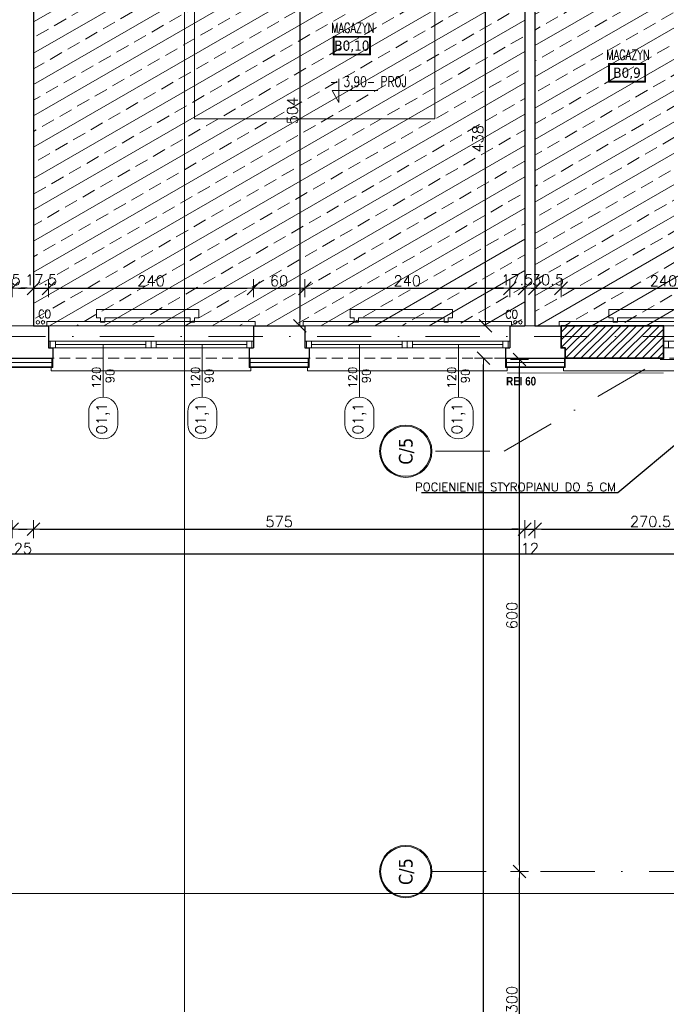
# Model space of a CAD drawing. Header units: millimetres. Extents: x 28291 to 177760, y -399809 to -170937.
# Tile 120 of 256: x 51087 to 51844, y -196383 to -195229. Entities that reach past the tile are written whole.
import ezdxf
from ezdxf import colors
from ezdxf.entities.mleader import LeaderData, LeaderLine
from ezdxf.enums import TextEntityAlignment as Align
from ezdxf.math import Vec2, Vec3

# ---------------------------------------------------------------- set-up
doc = ezdxf.new("R2010")
doc.units = ezdxf.units.MM
for name, pattern in [('2_3', [1, 0.5, -0.5]), ('DASHDOT', [25.4, 12.7, -6.35, 0, -6.35]), ('HIDDEN', [9.525, 6.35, -3.175])]:
    doc.linetypes.add(name, pattern=pattern)
doc.layers.get('0').update_dxf_attribs({"lineweight": 0})
for name, color, linetype, lineweight in [('! WYPOSAŻENIE', 252, 'Continuous', 5), ('!! 0_ Istn-sciany', 3, 'Continuous', 30), ('!! 0_ Istn-widok', 1, 'Continuous', 15), ('!! 0_ Opis', 8, 'Continuous', 13), ('!! 0_Istn-cienka', 4, 'Continuous', 9), ('!! 0_Opis_pom', 9, 'Continuous', 13), ('!! 1  WYDZIELENIE PPOŻ', 252, 'Continuous', 0), ('!! 2_POSADZKA OBRYS', 181, 'Continuous', 0), ('!! 2_posadzki winyle 2', 43, 'Continuous', 9), ('!! wymiary osi', 250, 'Continuous', 9), ('0-osie-liniA', 14, 'DASHDOT', 5), ('0-osie-tx', 66, 'Continuous', 9), ('Dimension (ISO)', 7, 'Continuous', 25)]:
    doc.layers.add(name, color=color, linetype=linetype, lineweight=lineweight)
for name, color, linetype, lineweight, true_color in [('!! 0_ Istn-okna - wymienione', 9, 'Continuous', 13, 0x808080), ('!! 0_Istn-armatura', 9, 'Continuous', 9, 0x808080), ('!! 0_Opis_okna - zrealizowane', 7, 'Continuous', 15, 0xb3b3b3), ('!! 1_PROJ SCIANY ZREAL - HATCH', 9, 'Continuous', 0, 0x808080), ('!! 1_PROJ ŚCIANY  - zrealizowane', 9, 'Continuous', 35, 0x808080), ('!! 1_tynk zewn nowy wykon.', 7, 'Continuous', 13, 0x949494), ('!! 2_remont ocieplenie wykon', 7, 'Continuous', 13, 0x949494)]:
    doc.layers.add(name, color=color, linetype=linetype, lineweight=lineweight, true_color=true_color)
doc.layers.add('!! 0_Istn-grzejniki', color=7, linetype='Continuous', lineweight=0, plot=False)
doc.layers.add('!! 0_ramki', color=66, linetype='Continuous', lineweight=9, plot=False)
doc.styles.add('ARCHETYP', font='romans.shx', dxfattribs={"height": 15})
doc.styles.add('ARIAL', font='tahoma.ttf')
doc.styles.add('Note Text (ISO)', font='tahoma.ttf')
doc.styles.add('SIMPLEX', font='simplex.shx', dxfattribs={"width": 0.77})
doc.styles.add('SKALA 1-1', font='simplex.shx', dxfattribs={"height": 2.5})
doc.styles.add('STYLE7', font='ARIALNB.TTF')
doc.styles.add('TAHOMA', font='tahoma.ttf')
doc.styles.add('TXT', font='simplex.shx')
doc.linetypes.add('ZIGZAG', pattern='A,0.00254,-5.08,[131,ltypeshp.shx,S=5.08,R=0,X=-5.08,Y=0],-10.16,[131,ltypeshp.shx,S=5.08,R=180,X=5.08,Y=0],-5.08', length=20.32254)
doc.dimstyles.new('Default (ISO)', dxfattribs={"dimscale": 5, "dimtxt": 5, "dimasz": 5, "dimexe": 3.175, "dimexo": 0, "dimgap": 0.762, "dimtad": 1, "dimdec": 0, "dimrnd": 1e-08, "dimzin": 0, "dimtxsty": 'Note Text (ISO)', "dimcen": 0.09, "dimdle": 10, "dimclrd": 256, "dimclre": 256, "dimclrt": 256, "dimazin": 0, "dimtfac": 0.70104, "dimtmove": 0, "dimatfit": 3, "dimfxl": 1, "dimtolj": 1, "dimtzin": 0, "dimlwd": -1, "dimlwe": -1, "dimarcsym": 0})
doc.dimstyles.new('DIM50', dxfattribs={"dimscale": 5, "dimtxt": 2.5, "dimasz": 1.5, "dimexe": 0, "dimexo": 0, "dimgap": 0.5, "dimtad": 1, "dimdec": 4, "dimrnd": 0.5, "dimdsep": 46, "dimtxsty": 'TXT', "dimblk1": 'TICK1', "dimblk2": 'TICK1', "dimsah": 1, "dimcen": 0, "dimse1": 1, "dimse2": 1, "dimclrd": 1, "dimclre": 7, "dimclrt": 9, "dimadec": 0, "dimazin": 0, "dimtfac": 1, "dimtdec": 4, "dimtmove": 2, "dimatfit": 3, "dimldrblk": 'TICK1', "dimfxl": 1, "dimtolj": 1, "dimarcsym": 0})

# ---------------------------------------------------------------- blocks, each defined once
blk = doc.blocks.new('*U80')
h = blk.add_hatch(color=256)
edge = h.paths.add_edge_path()
edge.add_arc((0, 0), 30.6, 0, 360)
edge = h.paths.add_edge_path(flags=17)
edge.add_arc((0, 0), 29.4, 0, 360)
for radius in [30.6, 29.4]:
    blk.add_circle((0, 0), radius)
at = {"style": 'TAHOMA', "flags": 8}
blk.add_attdef('ANSICHTSNUMMER', text='', height=16, dxfattribs=at).set_placement((0, 0), align=Align.MIDDLE_CENTER)
blk = doc.blocks.new('TICK1')
at = {"color": 2}
blk.add_line((-1, -1), (1, 1), dxfattribs=at)
at = {"color": 0}
for p, q in [((0, 0), (-1, 0)), ((0, -1.4), (0, 1.4))]:
    blk.add_line(p, q, dxfattribs=at)
blk = doc.blocks.new('*D3739')
at = {"layer": '!! wymiary osi', "color": 1, "lineweight": -2, "transparency": 16777216}
blk.add_line((51630.4, -197482.6), (51630.4, -195696.1), dxfattribs=at)
at = {"layer": 'DEFPOINTS', "color": 0, "transparency": 16777216}
for p in [(51630.4, -195688.6), (51851.7, -195688.6), (51851.7, -197490.1)]:
    blk.add_point(p, dxfattribs=at)
at = {"layer": '!! wymiary osi', "color": 1, "lineweight": -2, "transparency": 16777216, "xscale": 7.5, "yscale": 7.5, "zscale": 7.5}
for p, rotation in [((51630.4, -195688.6), 90), ((51630.4, -197490.1), 270)]:
    blk.add_blockref('TICK1', p, dxfattribs=dict(at, rotation=rotation))
at = {"layer": '!! wymiary osi', "color": 9, "transparency": 16777216, "insert": (51621.7, -196589.3), "char_height": 12.5, "attachment_point": 5, "rotation": 90, "style": 'TXT'}
blk.add_mtext('\\A1;1801.5', dxfattribs=at)
blk = doc.blocks.new('*D3742')
at = {"layer": '!! wymiary osi', "color": 1, "lineweight": -2, "transparency": 16777216}
blk.add_line((51672.5, -196582.6), (51672.5, -196297.6), dxfattribs=at)
at = {"layer": 'DEFPOINTS', "color": 0, "transparency": 16777216}
for p in [(51672.5, -196290.1), (51672.5, -196290.1), (51672.5, -196590.1)]:
    blk.add_point(p, dxfattribs=at)
at = {"layer": '!! wymiary osi', "color": 1, "lineweight": -2, "transparency": 16777216, "xscale": 7.5, "yscale": 7.5, "zscale": 7.5}
for p, rotation in [((51672.5, -196290.1), 90), ((51672.5, -196590.1), 270)]:
    blk.add_blockref('TICK1', p, dxfattribs=dict(at, rotation=rotation))
at = {"layer": '!! wymiary osi', "color": 9, "transparency": 16777216, "insert": (51663.7, -196440.1), "char_height": 12.5, "attachment_point": 5, "rotation": 90, "style": 'TXT'}
blk.add_mtext('\\A1;300', dxfattribs=at)
blk = doc.blocks.new('*D3743')
at = {"layer": '!! wymiary osi', "color": 1, "lineweight": -2, "transparency": 16777216}
blk.add_line((51672.5, -196282.6), (51672.5, -195697.6), dxfattribs=at)
at = {"layer": 'DEFPOINTS', "color": 0, "transparency": 16777216}
for p in [(51672.5, -195690.1), (51837.1, -195690.1), (51672.5, -196290.1)]:
    blk.add_point(p, dxfattribs=at)
at = {"layer": '!! wymiary osi', "color": 1, "lineweight": -2, "transparency": 16777216, "xscale": 7.5, "yscale": 7.5, "zscale": 7.5}
for p, rotation in [((51672.5, -195690.1), 90), ((51672.5, -196290.1), 270)]:
    blk.add_blockref('TICK1', p, dxfattribs=dict(at, rotation=rotation))
at = {"layer": '!! wymiary osi', "color": 9, "transparency": 16777216, "insert": (51663.7, -195990.1), "char_height": 12.5, "attachment_point": 5, "rotation": 90, "style": 'TXT'}
blk.add_mtext('\\A1;600', dxfattribs=at)
blk = doc.blocks.new('*D1405')
at = {"layer": 'DEFPOINTS', "color": 0, "transparency": 16777216}
for p in [(-690, 120), (510, 120), (510, 19)]:
    blk.add_point(p, dxfattribs=at)
at = {"layer": 'Dimension (ISO)', "transparency": 16777216}
for p, q in [((-690, 120), (-690, 3)), ((510, 120), (510, 3)), ((-665, 19), (485, 19))]:
    blk.add_line(p, q, dxfattribs=at)
for points in [[(-665, 23), (-665, 15), (-690, 19)], [(485, 23), (485, 15), (510, 19)]]:
    blk.add_solid(points, dxfattribs=at)
at = {"layer": 'Dimension (ISO)', "lineweight": 9, "transparency": 16777216, "insert": (-161, 49), "char_height": 25, "attachment_point": 1, "style": 'Note Text (ISO)'}
blk.add_mtext('\\A1;1200', dxfattribs=at)
blk = doc.blocks.new('1_ok-opis')
blk.add_line((0, 111.6), (0, 50))
for points in [[(-17, 128.6), (-17, 143.6)], [(17, 128.6), (17, 143.6)]]:
    blk.add_lwpolyline(points)
for centre, start, end in [((0, 143.6), 0, 180), ((0, 128.6), 180, 0)]:
    blk.add_arc(centre, 17, start, end)
at = {"style": 'ARCHETYP'}
for tag, height, rotation, p in [('NR', 12, 90, (0, 136.9)), ('NR', 12, 270, (0, 136.9)), ('SZEROKOŚĆ', 10, 90, (-8, 78.3)), ('WYSOKOŚĆ', 10, 270, (-8, 78.3)), ('WYSOKOŚĆ', 10, 90, (8, 78.3)), ('SZEROKOŚĆ', 10, 270, (8, 78.3))]:
    blk.add_attdef(tag, text='', height=height, rotation=rotation, dxfattribs=at).set_placement(p, align=Align.MIDDLE)
blk = doc.blocks.new('*D2290')
at = {"layer": '!! wymiary osi', "color": 1, "lineweight": -2, "transparency": 16777216}
blk.add_line((48888.2, -195854.7), (51948.2, -195854.7), dxfattribs=at)
at = {"layer": 'DEFPOINTS', "color": 0, "transparency": 16777216}
for p in [(48880.7, -195636.6), (51955.7, -195636.6), (51955.7, -195854.7)]:
    blk.add_point(p, dxfattribs=at)
at = {"layer": '!! wymiary osi', "color": 1, "lineweight": -2, "transparency": 16777216, "xscale": 7.5, "yscale": 7.5, "zscale": 7.5, "rotation": 180}
blk.add_blockref('TICK1', (48880.7, -195854.7), dxfattribs=at)
at = {"layer": '!! wymiary osi', "color": 1, "lineweight": -2, "transparency": 16777216, "xscale": 7.5, "yscale": 7.5, "zscale": 7.5}
blk.add_blockref('TICK1', (51955.7, -195854.7), dxfattribs=at)
at = {"layer": '!! wymiary osi', "color": 9, "transparency": 16777216, "insert": (50418.2, -195846), "char_height": 12.5, "attachment_point": 5, "style": 'TXT'}
blk.add_mtext('\\A1;3075', dxfattribs=at)
blk = doc.blocks.new('*D2307')
at = {"layer": '!! wymiary osi', "color": 1, "lineweight": -2, "transparency": 16777216}
blk.add_line((51086.2, -195825.9), (51096.2, -195825.9), dxfattribs=at)
at = {"layer": 'DEFPOINTS', "color": 0, "transparency": 16777216}
for p in [(51078.7, -195587.6), (51103.7, -195587.6), (51103.7, -195825.9)]:
    blk.add_point(p, dxfattribs=at)
at = {"layer": '!! wymiary osi', "color": 1, "lineweight": -2, "transparency": 16777216, "xscale": 7.5, "yscale": 7.5, "zscale": 7.5, "rotation": 180}
blk.add_blockref('TICK1', (51078.7, -195825.9), dxfattribs=at)
at = {"layer": '!! wymiary osi', "color": 1, "lineweight": -2, "transparency": 16777216, "xscale": 7.5, "yscale": 7.5, "zscale": 7.5}
blk.add_blockref('TICK1', (51103.7, -195825.9), dxfattribs=at)
at = {"layer": '!! wymiary osi', "color": 9, "transparency": 16777216, "insert": (51091.2, -195848.4), "char_height": 12.5, "attachment_point": 5, "style": 'TXT'}
blk.add_mtext('\\A1;25', dxfattribs=at)
blk = doc.blocks.new('*D2308')
at = {"layer": '!! wymiary osi', "color": 1, "lineweight": -2, "transparency": 16777216}
blk.add_line((51111.2, -195825.9), (51671.2, -195825.9), dxfattribs=at)
at = {"layer": 'DEFPOINTS', "color": 0, "transparency": 16777216}
for p in [(51103.7, -195587.6), (51678.7, -195587.6), (51678.7, -195825.9)]:
    blk.add_point(p, dxfattribs=at)
at = {"layer": '!! wymiary osi', "color": 1, "lineweight": -2, "transparency": 16777216, "xscale": 7.5, "yscale": 7.5, "zscale": 7.5, "rotation": 180}
blk.add_blockref('TICK1', (51103.7, -195825.9), dxfattribs=at)
at = {"layer": '!! wymiary osi', "color": 1, "lineweight": -2, "transparency": 16777216, "xscale": 7.5, "yscale": 7.5, "zscale": 7.5}
blk.add_blockref('TICK1', (51678.7, -195825.9), dxfattribs=at)
at = {"layer": '!! wymiary osi', "color": 9, "transparency": 16777216, "insert": (51391.2, -195817.1), "char_height": 12.5, "attachment_point": 5, "style": 'TXT'}
blk.add_mtext('\\A1;575', dxfattribs=at)
blk = doc.blocks.new('*D2309')
at = {"layer": '!! wymiary osi', "color": 1, "lineweight": -2, "transparency": 16777216}
for p, q in [((51671.2, -195825.9), (51663.7, -195825.9)), ((51678.7, -195825.9), (51690.7, -195825.9)), ((51698.2, -195825.9), (51705.7, -195825.9))]:
    blk.add_line(p, q, dxfattribs=at)
at = {"layer": 'DEFPOINTS', "color": 0, "transparency": 16777216}
for p in [(51678.7, -195587.6), (51690.7, -195587.6), (51690.7, -195825.9)]:
    blk.add_point(p, dxfattribs=at)
at = {"layer": '!! wymiary osi', "color": 1, "lineweight": -2, "transparency": 16777216, "xscale": 7.5, "yscale": 7.5, "zscale": 7.5}
blk.add_blockref('TICK1', (51678.7, -195825.9), dxfattribs=at)
at = {"layer": '!! wymiary osi', "color": 1, "lineweight": -2, "transparency": 16777216, "xscale": 7.5, "yscale": 7.5, "zscale": 7.5, "rotation": 180}
blk.add_blockref('TICK1', (51690.7, -195825.9), dxfattribs=at)
at = {"layer": '!! wymiary osi', "color": 9, "transparency": 16777216, "insert": (51684.7, -195848.4), "char_height": 12.5, "attachment_point": 5, "style": 'TXT'}
blk.add_mtext('\\A1;12', dxfattribs=at)
blk = doc.blocks.new('*D2310')
at = {"layer": '!! wymiary osi', "color": 1, "lineweight": -2, "transparency": 16777216}
blk.add_line((51698.2, -195825.9), (51953.7, -195825.9), dxfattribs=at)
at = {"layer": 'DEFPOINTS', "color": 0, "transparency": 16777216}
for p in [(51690.7, -195587.6), (51961.2, -195587.6), (51961.2, -195825.9)]:
    blk.add_point(p, dxfattribs=at)
at = {"layer": '!! wymiary osi', "color": 1, "lineweight": -2, "transparency": 16777216, "xscale": 7.5, "yscale": 7.5, "zscale": 7.5, "rotation": 180}
blk.add_blockref('TICK1', (51690.7, -195825.9), dxfattribs=at)
at = {"layer": '!! wymiary osi', "color": 1, "lineweight": -2, "transparency": 16777216, "xscale": 7.5, "yscale": 7.5, "zscale": 7.5}
blk.add_blockref('TICK1', (51961.2, -195825.9), dxfattribs=at)
at = {"layer": '!! wymiary osi', "color": 9, "transparency": 16777216, "insert": (51826, -195817.1), "char_height": 12.5, "attachment_point": 5, "style": 'TXT'}
blk.add_mtext('\\A1;270.5', dxfattribs=at)
blk = doc.blocks.new('*D2351')
at = {"layer": '!! wymiary osi', "color": 1, "lineweight": -2, "transparency": 16777216}
for p, q in [((51053.7, -195543.7), (51046.2, -195543.7)), ((51061.2, -195543.7), (51078.7, -195543.7)), ((51086.2, -195543.7), (51093.7, -195543.7))]:
    blk.add_line(p, q, dxfattribs=at)
at = {"layer": 'DEFPOINTS', "color": 0, "transparency": 16777216}
for p in [(51078.7, -195543.7), (51061.2, -195587.6), (51078.7, -195587.6)]:
    blk.add_point(p, dxfattribs=at)
at = {"layer": '!! wymiary osi', "color": 1, "lineweight": -2, "transparency": 16777216, "xscale": 7.5, "yscale": 7.5, "zscale": 7.5}
blk.add_blockref('TICK1', (51061.2, -195543.7), dxfattribs=at)
at = {"layer": '!! wymiary osi', "color": 1, "lineweight": -2, "transparency": 16777216, "xscale": 7.5, "yscale": 7.5, "zscale": 7.5, "rotation": 180}
blk.add_blockref('TICK1', (51078.7, -195543.7), dxfattribs=at)
at = {"layer": '!! wymiary osi', "color": 9, "transparency": 16777216, "insert": (51070, -195533.7), "char_height": 12.5, "attachment_point": 5, "style": 'TXT'}
blk.add_mtext('\\A1;17.5', dxfattribs=at)
blk = doc.blocks.new('*D2352')
at = {"layer": '!! wymiary osi', "color": 1, "lineweight": -2, "transparency": 16777216}
for p, q in [((51096.2, -195543.7), (51088.7, -195543.7)), ((51103.7, -195543.7), (51121.2, -195543.7)), ((51128.7, -195543.7), (51136.2, -195543.7))]:
    blk.add_line(p, q, dxfattribs=at)
at = {"layer": 'DEFPOINTS', "color": 0, "transparency": 16777216}
for p in [(51121.2, -195543.7), (51103.7, -195587.6), (51121.2, -195587.6)]:
    blk.add_point(p, dxfattribs=at)
at = {"layer": '!! wymiary osi', "color": 1, "lineweight": -2, "transparency": 16777216, "xscale": 7.5, "yscale": 7.5, "zscale": 7.5}
blk.add_blockref('TICK1', (51103.7, -195543.7), dxfattribs=at)
at = {"layer": '!! wymiary osi', "color": 1, "lineweight": -2, "transparency": 16777216, "xscale": 7.5, "yscale": 7.5, "zscale": 7.5, "rotation": 180}
blk.add_blockref('TICK1', (51121.2, -195543.7), dxfattribs=at)
at = {"layer": '!! wymiary osi', "color": 9, "transparency": 16777216, "insert": (51112.5, -195533.7), "char_height": 12.5, "attachment_point": 5, "style": 'TXT'}
blk.add_mtext('\\A1;17.5', dxfattribs=at)
blk = doc.blocks.new('*D2353')
at = {"layer": '!! wymiary osi', "color": 1, "lineweight": -2, "transparency": 16777216}
blk.add_line((51128.7, -195543.7), (51353.7, -195543.7), dxfattribs=at)
at = {"layer": 'DEFPOINTS', "color": 0, "transparency": 16777216}
for p in [(51361.2, -195543.7), (51121.2, -195587.6), (51361.2, -195587.6)]:
    blk.add_point(p, dxfattribs=at)
at = {"layer": '!! wymiary osi', "color": 1, "lineweight": -2, "transparency": 16777216, "xscale": 7.5, "yscale": 7.5, "zscale": 7.5, "rotation": 180}
blk.add_blockref('TICK1', (51121.2, -195543.7), dxfattribs=at)
at = {"layer": '!! wymiary osi', "color": 1, "lineweight": -2, "transparency": 16777216, "xscale": 7.5, "yscale": 7.5, "zscale": 7.5}
blk.add_blockref('TICK1', (51361.2, -195543.7), dxfattribs=at)
at = {"layer": '!! wymiary osi', "color": 9, "transparency": 16777216, "insert": (51241.2, -195535), "char_height": 12.5, "attachment_point": 5, "style": 'TXT'}
blk.add_mtext('\\A1;240', dxfattribs=at)
blk = doc.blocks.new('*D2354')
at = {"layer": '!! wymiary osi', "color": 1, "lineweight": -2, "transparency": 16777216}
blk.add_line((51368.7, -195543.7), (51413.7, -195543.7), dxfattribs=at)
at = {"layer": 'DEFPOINTS', "color": 0, "transparency": 16777216}
for p in [(51421.2, -195543.7), (51361.2, -195587.6), (51421.2, -195587.6)]:
    blk.add_point(p, dxfattribs=at)
at = {"layer": '!! wymiary osi', "color": 1, "lineweight": -2, "transparency": 16777216, "xscale": 7.5, "yscale": 7.5, "zscale": 7.5, "rotation": 180}
blk.add_blockref('TICK1', (51361.2, -195543.7), dxfattribs=at)
at = {"layer": '!! wymiary osi', "color": 1, "lineweight": -2, "transparency": 16777216, "xscale": 7.5, "yscale": 7.5, "zscale": 7.5}
blk.add_blockref('TICK1', (51421.2, -195543.7), dxfattribs=at)
at = {"layer": '!! wymiary osi', "color": 9, "transparency": 16777216, "insert": (51391.2, -195535), "char_height": 12.5, "attachment_point": 5, "style": 'TXT'}
blk.add_mtext('\\A1;60', dxfattribs=at)
blk = doc.blocks.new('*D2355')
at = {"layer": '!! wymiary osi', "color": 1, "lineweight": -2, "transparency": 16777216}
blk.add_line((51428.7, -195543.7), (51653.7, -195543.7), dxfattribs=at)
at = {"layer": 'DEFPOINTS', "color": 0, "transparency": 16777216}
for p in [(51661.2, -195543.7), (51421.2, -195587.6), (51661.2, -195587.6)]:
    blk.add_point(p, dxfattribs=at)
at = {"layer": '!! wymiary osi', "color": 1, "lineweight": -2, "transparency": 16777216, "xscale": 7.5, "yscale": 7.5, "zscale": 7.5, "rotation": 180}
blk.add_blockref('TICK1', (51421.2, -195543.7), dxfattribs=at)
at = {"layer": '!! wymiary osi', "color": 1, "lineweight": -2, "transparency": 16777216, "xscale": 7.5, "yscale": 7.5, "zscale": 7.5}
blk.add_blockref('TICK1', (51661.2, -195543.7), dxfattribs=at)
at = {"layer": '!! wymiary osi', "color": 9, "transparency": 16777216, "insert": (51541.2, -195535), "char_height": 12.5, "attachment_point": 5, "style": 'TXT'}
blk.add_mtext('\\A1;240', dxfattribs=at)
blk = doc.blocks.new('*D2356')
at = {"layer": '!! wymiary osi', "color": 1, "lineweight": -2, "transparency": 16777216}
for p, q in [((51653.7, -195543.7), (51646.2, -195543.7)), ((51661.2, -195543.7), (51678.7, -195543.7)), ((51686.2, -195543.7), (51693.7, -195543.7))]:
    blk.add_line(p, q, dxfattribs=at)
at = {"layer": 'DEFPOINTS', "color": 0, "transparency": 16777216}
for p in [(51678.7, -195543.7), (51661.2, -195587.6), (51678.7, -195587.6)]:
    blk.add_point(p, dxfattribs=at)
at = {"layer": '!! wymiary osi', "color": 1, "lineweight": -2, "transparency": 16777216, "xscale": 7.5, "yscale": 7.5, "zscale": 7.5}
blk.add_blockref('TICK1', (51661.2, -195543.7), dxfattribs=at)
at = {"layer": '!! wymiary osi', "color": 1, "lineweight": -2, "transparency": 16777216, "xscale": 7.5, "yscale": 7.5, "zscale": 7.5, "rotation": 180}
blk.add_blockref('TICK1', (51678.7, -195543.7), dxfattribs=at)
at = {"layer": '!! wymiary osi', "color": 9, "transparency": 16777216, "insert": (51670, -195533.7), "char_height": 12.5, "attachment_point": 5, "style": 'TXT'}
blk.add_mtext('\\A1;17.5', dxfattribs=at)
blk = doc.blocks.new('*D2357')
at = {"layer": '!! wymiary osi', "color": 1, "lineweight": -2, "transparency": 16777216}
blk.add_line((51698.2, -195543.7), (51713.7, -195543.7), dxfattribs=at)
at = {"layer": 'DEFPOINTS', "color": 0, "transparency": 16777216}
for p in [(51721.2, -195543.7), (51690.7, -195587.6), (51721.2, -195587.6)]:
    blk.add_point(p, dxfattribs=at)
at = {"layer": '!! wymiary osi', "color": 1, "lineweight": -2, "transparency": 16777216, "xscale": 7.5, "yscale": 7.5, "zscale": 7.5, "rotation": 180}
blk.add_blockref('TICK1', (51690.7, -195543.7), dxfattribs=at)
at = {"layer": '!! wymiary osi', "color": 1, "lineweight": -2, "transparency": 16777216, "xscale": 7.5, "yscale": 7.5, "zscale": 7.5}
blk.add_blockref('TICK1', (51721.2, -195543.7), dxfattribs=at)
at = {"layer": '!! wymiary osi', "color": 9, "transparency": 16777216, "insert": (51706, -195533.7), "char_height": 12.5, "attachment_point": 5, "style": 'TXT'}
blk.add_mtext('\\A1;30.5', dxfattribs=at)
blk = doc.blocks.new('*D2358')
at = {"layer": '!! wymiary osi', "color": 1, "lineweight": -2, "transparency": 16777216}
blk.add_line((51728.7, -195543.7), (51953.7, -195543.7), dxfattribs=at)
at = {"layer": 'DEFPOINTS', "color": 0, "transparency": 16777216}
for p in [(51961.2, -195543.7), (51721.2, -195587.6), (51961.2, -195587.6)]:
    blk.add_point(p, dxfattribs=at)
at = {"layer": '!! wymiary osi', "color": 1, "lineweight": -2, "transparency": 16777216, "xscale": 7.5, "yscale": 7.5, "zscale": 7.5, "rotation": 180}
blk.add_blockref('TICK1', (51721.2, -195543.7), dxfattribs=at)
at = {"layer": '!! wymiary osi', "color": 1, "lineweight": -2, "transparency": 16777216, "xscale": 7.5, "yscale": 7.5, "zscale": 7.5}
blk.add_blockref('TICK1', (51961.2, -195543.7), dxfattribs=at)
at = {"layer": '!! wymiary osi', "color": 9, "transparency": 16777216, "insert": (51841.2, -195535), "char_height": 12.5, "attachment_point": 5, "style": 'TXT'}
blk.add_mtext('\\A1;240', dxfattribs=at)
blk = doc.blocks.new('*D2562')
at = {"layer": '!! wymiary osi', "color": 1, "lineweight": -2, "transparency": 16777216}
blk.add_line((51632.8, -195580.1), (51632.8, -195157.1), dxfattribs=at)
at = {"layer": 'DEFPOINTS', "color": 0, "transparency": 16777216}
for p in [(51632.8, -195149.6), (51678.7, -195149.6), (51678.7, -195587.6)]:
    blk.add_point(p, dxfattribs=at)
at = {"layer": '!! wymiary osi', "color": 1, "lineweight": -2, "transparency": 16777216, "xscale": 7.5, "yscale": 7.5, "zscale": 7.5}
for p, rotation in [((51632.8, -195149.6), 90), ((51632.8, -195587.6), 270)]:
    blk.add_blockref('TICK1', p, dxfattribs=dict(at, rotation=rotation))
at = {"layer": '!! wymiary osi', "color": 9, "transparency": 16777216, "insert": (51624, -195368.6), "char_height": 12.5, "attachment_point": 5, "rotation": 90, "style": 'TXT'}
blk.add_mtext('\\A1;438', dxfattribs=at)
blk = doc.blocks.new('*D2565')
at = {"layer": '!! wymiary osi', "color": 1, "lineweight": -2, "transparency": 16777216}
blk.add_line((51415.5, -195091.1), (51415.5, -195580.1), dxfattribs=at)
at = {"layer": 'DEFPOINTS', "color": 0, "transparency": 16777216}
for p in [(51361.7, -195083.6), (51361.2, -195587.6), (51415.5, -195587.6)]:
    blk.add_point(p, dxfattribs=at)
at = {"layer": '!! wymiary osi', "color": 1, "lineweight": -2, "transparency": 16777216, "xscale": 7.5, "yscale": 7.5, "zscale": 7.5}
for p, rotation in [((51415.5, -195083.6), 90), ((51415.5, -195587.6), 270)]:
    blk.add_blockref('TICK1', p, dxfattribs=dict(at, rotation=rotation))
at = {"layer": '!! wymiary osi', "color": 9, "transparency": 16777216, "insert": (51406.7, -195335.6), "char_height": 12.5, "attachment_point": 5, "rotation": 90, "style": 'TXT'}
blk.add_mtext('\\A1;504', dxfattribs=at)
blk = doc.blocks.new('BLOK OSI')
at = {"layer": '0-osie-liniA', "ltscale": 5}
for points in [[(48639.33021, -195663.0883), (55424.2848, -195663.0883)], [(51574.26032, -195797.61414), (51654.70835, -195797.61414), (51841.21802, -195688.5883)], [(51837.14395, -195690.0883), (53504.05566, -195690.0883)], [(51570.03302, -196290.0883), (53810.60983, -196290.0883)]]:
    blk.add_lwpolyline(points, dxfattribs=at)
at = {"layer": '0-osie-tx'}
ref = blk.add_blockref('*U80', (51539.43302, -195797.61414), dxfattribs=dict(at, rotation=270))
ref.add_attrib('ANSICHTSNUMMER', 'C/5', dxfattribs={"layer": '0', "height": 16, "rotation": 90, "style": 'TAHOMA', "flags": 8}).set_placement((51539.43302, -195797.61414), align=Align.MIDDLE_CENTER)
ref = blk.add_blockref('*U80', (51539.43302, -196290.0883), dxfattribs=dict(at, rotation=270))
ref.add_attrib('ANSICHTSNUMMER', 'C/5', dxfattribs={"layer": '0', "height": 16, "rotation": 90, "style": 'TAHOMA', "flags": 8}).set_placement((51539.43302, -196290.0883), align=Align.MIDDLE_CENTER)
at = {"layer": '!! wymiary osi'}
for base, p1, p2, picture, middle in [((51630.43546, -195688.5883), (51851.71142, -197490.0883), (51851.71142, -195688.5883), '*D3739', (51621.68546, -196589.3383)), ((51672.45727, -195690.0883), (51672.45727, -196290.0883), (51837.14395, -195690.0883), '*D3743', (51663.70727, -195990.0883)), ((51672.45727, -196290.0883), (51672.45727, -196590.0883), (51672.45727, -196290.0883), '*D3742', (51663.70727, -196440.0883))]:
    dim = blk.add_linear_dim(base=base, p1=p1, p2=p2, angle=90, dimstyle='DIM50', dxfattribs=at)
    dim.commit()
    dim.dimension.update_dxf_attribs({"geometry": picture, "text_midpoint": middle})
blk = doc.blocks.new('A$C11ef928a')
at = {"layer": 'Dimension (ISO)', "lineweight": 9}
dim = blk.add_linear_dim(base=(510.2, 18.8), p1=(-689.8, 120.2), p2=(510.2, 120.2), angle=180, dimstyle='Default (ISO)', override={"dimdec": 0, "dimlfac": 1, "dimtp": 0, "dimtm": 0, "dimtdec": 2, "dimtofl": 0, "dimatfit": 1}, dxfattribs=at)
dim.commit()
dim.dimension.update_dxf_attribs({"geometry": '*D1405', "text_midpoint": (-125.7, 18.8), "dimtype": 128})

msp = doc.modelspace()

# ---------------------------------------------------------------- hatches: boundary and pattern name
at = {"layer": '!! 1_PROJ SCIANY ZREAL - HATCH'}
h = msp.add_hatch(dxfattribs=at)
h.set_pattern_fill('ANSI31', color=256, scale=2)
h.paths.add_polyline_path([(51721.21802, -195587.5883), (51841.21802, -195587.5883), (51841.21802, -195625.5883), (51726.21802, -195625.5883), (51726.21802, -195613.5883), (51721.21802, -195613.5883)])
at = {"layer": '!! 2_posadzki winyle 2'}
h = msp.add_hatch(dxfattribs=at)
h.set_pattern_fill('BRASS', color=256, scale=5, angle=30, style=0)
h.paths.add_polyline_path([(51103.71142, -194951.5883), (51678.71142, -194951.5883), (51678.71142, -195587.5883), (51103.71142, -195587.5883)])
h = msp.add_hatch(dxfattribs=at)
h.set_pattern_fill('BRASS', color=256, scale=5, angle=30, style=0)
h.paths.add_polyline_path([(51979.71142, -194951.5883), (51690.71142, -194951.5883), (51690.71142, -195587.5883), (51979.71142, -195587.5883)])

# ---------------------------------------------------------------- linework, layer by layer
at = {"layer": '!! 0_ Istn-okna - wymienione'}
for points in [[(51121.21802, -195605.5883), (51361.21802, -195605.5883)], [(51421.21802, -195605.5883), (51661.21802, -195605.5883)], [(51841.21802, -195605.5883), (51961.21802, -195605.5883)], [(51121.21802, -195613.5883), (51361.21802, -195613.5883)], [(51129.21802, -195609.5883), (51235.21802, -195609.5883)], [(51247.21802, -195609.5883), (51353.21802, -195609.5883)], [(51421.21802, -195613.5883), (51661.21802, -195613.5883)], [(51429.21802, -195609.5883), (51535.21802, -195609.5883)], [(51547.21802, -195609.5883), (51653.21802, -195609.5883)], [(51841.21802, -195613.5883), (51961.21802, -195613.5883)]]:
    msp.add_lwpolyline(points, dxfattribs=at)
for points in [[(51123.21802, -195613.5883), (51129.21802, -195613.5883), (51129.21802, -195605.5883), (51123.21802, -195605.5883)], [(51235.21802, -195613.5883), (51241.21802, -195613.5883), (51241.21802, -195605.5883), (51235.21802, -195605.5883)], [(51241.21802, -195613.5883), (51247.21802, -195613.5883), (51247.21802, -195605.5883), (51241.21802, -195605.5883)], [(51353.21802, -195613.5883), (51359.21802, -195613.5883), (51359.21802, -195605.5883), (51353.21802, -195605.5883)], [(51423.21802, -195613.5883), (51429.21802, -195613.5883), (51429.21802, -195605.5883), (51423.21802, -195605.5883)], [(51535.21802, -195613.5883), (51541.21802, -195613.5883), (51541.21802, -195605.5883), (51535.21802, -195605.5883)], [(51541.21802, -195613.5883), (51547.21802, -195613.5883), (51547.21802, -195605.5883), (51541.21802, -195605.5883)], [(51653.21802, -195613.5883), (51659.21802, -195613.5883), (51659.21802, -195605.5883), (51653.21802, -195605.5883)], [(51841.21802, -195613.5883), (51847.21802, -195613.5883), (51847.21802, -195605.5883), (51841.21802, -195605.5883)]]:
    msp.add_lwpolyline(points, close=True, dxfattribs=at)
at = {"layer": '!! 0_ Istn-sciany'}
for points in [[(51103.71142, -194951.5883), (51103.71142, -195587.5883)], [(51678.71142, -194951.5883), (51678.71142, -195587.5883)], [(51690.71142, -194951.5883), (51690.71142, -195587.5883)], [(51103.71142, -195587.5883), (51121.21802, -195587.5883)], [(51121.21802, -195587.5883), (51121.21802, -195613.5883)], [(51361.21802, -195587.5883), (51421.21802, -195587.5883)], [(51361.21802, -195587.5883), (51361.21802, -195613.5883)], [(51421.21802, -195587.5883), (51421.21802, -195613.5883)], [(51661.21802, -195587.5883), (51678.71142, -195587.5883)], [(51661.21802, -195587.5883), (51661.21802, -195613.5883)], [(51690.71142, -195587.5883), (51721.21802, -195587.5883)], [(51721.21802, -195587.5883), (51721.21802, -195613.5883)], [(51121.21802, -195613.5883), (51126.21802, -195613.5883)], [(51126.21802, -195613.5883), (51126.21802, -195625.5883)], [(51356.21802, -195613.5883), (51361.21802, -195613.5883)], [(51356.21802, -195613.5883), (51356.21802, -195625.5883)], [(51421.21802, -195613.5883), (51426.21802, -195613.5883)], [(51426.21802, -195613.5883), (51426.21802, -195625.5883)], [(51656.21802, -195613.5883), (51661.21802, -195613.5883)], [(51656.21802, -195613.5883), (51656.21802, -195625.5883)], [(51726.21802, -195613.5883), (51726.21802, -195625.5883)], [(51056.21802, -195625.5883), (51126.21802, -195625.5883)], [(51356.21802, -195625.5883), (51426.21802, -195625.5883)], [(51656.21802, -195625.5883), (51726.21802, -195625.5883)]]:
    msp.add_lwpolyline(points, dxfattribs=at)
at = {"layer": '!! 0_ Istn-widok'}
for points in [[(51119.21802, -195582.5883), (51363.21802, -195582.5883)], [(51119.21802, -195587.5883), (51119.21802, -195582.5883)], [(51363.21802, -195587.5883), (51363.21802, -195582.5883)], [(51419.21802, -195582.5883), (51663.21802, -195582.5883)], [(51419.21802, -195587.5883), (51419.21802, -195582.5883)], [(51663.21802, -195587.5883), (51663.21802, -195582.5883)], [(51719.21802, -195582.5883), (51963.21802, -195582.5883)], [(51719.21802, -195587.5883), (51719.21802, -195582.5883)], [(51103.71142, -195587.5883), (51078.71142, -195587.5883)], [(51678.71142, -195587.5883), (51690.71142, -195587.5883)], [(51124.21802, -195635.5883), (51124.21802, -195640.5883)], [(51358.21802, -195640.5883), (51124.21802, -195640.5883)], [(51358.21802, -195635.5883), (51358.21802, -195640.5883)], [(51424.21802, -195635.5883), (51424.21802, -195640.5883)], [(51658.21802, -195640.5883), (51424.21802, -195640.5883)], [(51658.21802, -195635.5883), (51658.21802, -195640.5883)], [(51724.21802, -195635.5883), (51724.21802, -195640.5883)], [(51958.21802, -195640.5883), (51724.21802, -195640.5883)]]:
    msp.add_lwpolyline(points, dxfattribs=at)
at = {"layer": '!! 0_ Opis'}
for points in [[(51461.21197, -195298.14989), (51461.21197, -195326.15166)], [(51461.21197, -195326.15166), (51453.12856, -195312.15077)], [(51453.12856, -195312.15077), (51506.56277, -195312.15077)]]:
    msp.add_lwpolyline(points, dxfattribs=at)
at = {"layer": '!! 0_Istn-armatura'}
for centre in [(51108.71142, -195583.5883), (51114.71142, -195583.5883), (51667.71142, -195583.5883), (51673.71142, -195583.5883)]:
    msp.add_circle(centre, 2, dxfattribs=at)
at = {"layer": '!! 0_Istn-cienka', "linetype": 'HIDDEN', "ltscale": 2}
for points in [[(51121.21802, -195587.5883), (51361.21802, -195587.5883)], [(51421.21802, -195587.5883), (51661.21802, -195587.5883)], [(51721.21802, -195587.5883), (51961.21802, -195587.5883)], [(51356.21802, -195625.5883), (51126.21802, -195625.5883)], [(51656.21802, -195625.5883), (51426.21802, -195625.5883)], [(51956.21802, -195625.5883), (51726.21802, -195625.5883)]]:
    msp.add_lwpolyline(points, dxfattribs=at)
at = {"layer": '!! 0_Istn-grzejniki'}
for points in [[(51182.21802, -195583.42942), (51182.21802, -195578.42942), (51177.21802, -195578.42942), (51177.21802, -195568.42942), (51297.21802, -195568.42942), (51297.21802, -195578.42942), (51292.21802, -195578.42942), (51292.21802, -195583.42942), (51287.21802, -195583.42942), (51287.21802, -195578.42942), (51187.21802, -195578.42942), (51187.21802, -195583.42942)], [(51479.21802, -195583.42942), (51479.21802, -195578.42942), (51474.21802, -195578.42942), (51474.21802, -195568.42942), (51594.21802, -195568.42942), (51594.21802, -195578.42942), (51589.21802, -195578.42942), (51589.21802, -195583.42942), (51584.21802, -195583.42942), (51584.21802, -195578.42942), (51484.21802, -195578.42942), (51484.21802, -195583.42942)], [(51782.21802, -195583.42942), (51782.21802, -195578.42942), (51777.21802, -195578.42942), (51777.21802, -195568.42942), (51897.21802, -195568.42942), (51897.21802, -195578.42942), (51892.21802, -195578.42942), (51892.21802, -195583.42942), (51887.21802, -195583.42942), (51887.21802, -195578.42942), (51787.21802, -195578.42942), (51787.21802, -195583.42942)]]:
    msp.add_lwpolyline(points, close=True, dxfattribs=at)
at = {"layer": '!! 0_Opis_pom', "ltscale": 0.7}
for points in [[(51454.58179, -195270.32699), (51498.10179, -195270.32699), (51498.10179, -195248.56699), (51454.58179, -195248.56699)], [(51455.66979, -195269.23899), (51497.01379, -195269.23899), (51497.01379, -195249.65499), (51455.66979, -195249.65499)], [(51776.7312, -195302.05482), (51820.2512, -195302.05482), (51820.2512, -195280.29482), (51776.7312, -195280.29482)], [(51777.8192, -195300.96682), (51819.1632, -195300.96682), (51819.1632, -195281.38282), (51777.8192, -195281.38282)]]:
    msp.add_lwpolyline(points, close=True, dxfattribs=at)
at = {"layer": '!! 0_ramki'}
for points in [[(48565.42916, -193282.57641), (52765.42916, -193282.57641), (52765.42916, -196252.57641), (48565.42916, -196252.57641)], [(51280.42916, -198945.67237), (51280.42916, -194745.67237), (54250.42916, -194745.67237), (54250.42916, -198945.67237)], [(51292.29979, -195175.52446), (51573.29623, -195175.52446), (51573.29623, -195345.29983), (51292.29979, -195345.29983)]]:
    msp.add_lwpolyline(points, close=True, dxfattribs=at)
at = {"layer": '!! 1  WYDZIELENIE PPOŻ', "color": 20, "linetype": '2_3', "ltscale": 10, "true_color": 0xf65c09, "const_width": 1}
msp.add_lwpolyline([(51841.21802, -195642.88711), (51658.13441, -195642.88711)], dxfattribs=at)
at = {"layer": '!! 1_PROJ ŚCIANY  - zrealizowane'}
msp.add_lwpolyline([(51721.21802, -195587.5883), (51841.21802, -195587.5883), (51841.21802, -195625.5883), (51726.21802, -195625.5883), (51726.21802, -195613.5883), (51721.21802, -195613.5883)], close=True, dxfattribs=at)
at = {"layer": '!! 1_tynk zewn nowy wykon.'}
for points in [[(51125.21802, -195625.5883), (51125.21802, -195636.5883)], [(51126.21802, -195625.5883), (51126.21802, -195636.5883)], [(51356.21802, -195625.5883), (51356.21802, -195636.5883)], [(51357.21802, -195625.5883), (51357.21802, -195636.5883)], [(51425.21802, -195625.5883), (51425.21802, -195636.5883)], [(51426.21802, -195625.5883), (51426.21802, -195636.5883)], [(51656.21802, -195625.5883), (51656.21802, -195636.5883)], [(51657.21802, -195625.5883), (51657.21802, -195636.5883)], [(51725.21802, -195625.5883), (51725.21802, -195636.5883)], [(51726.21802, -195625.5883), (51726.21802, -195636.5883)], [(51126.21802, -195635.5883), (51056.21802, -195635.5883)], [(51126.21802, -195636.5883), (51056.21802, -195636.5883)], [(51426.21802, -195635.5883), (51356.21802, -195635.5883)], [(51426.21802, -195636.5883), (51356.21802, -195636.5883)], [(51726.21802, -195635.5883), (51656.21802, -195635.5883)], [(51726.21802, -195636.5883), (51656.21802, -195636.5883)]]:
    msp.add_lwpolyline(points, dxfattribs=at)
at = {"layer": '!! 2_POSADZKA OBRYS'}
for points in [[(51103.71142, -194951.5883), (51678.71142, -194951.5883), (51678.71142, -195587.5883), (51103.71142, -195587.5883)], [(51979.71142, -194951.5883), (51690.71142, -194951.5883), (51690.71142, -195587.5883), (51979.71142, -195587.5883)]]:
    msp.add_lwpolyline(points, close=True, dxfattribs=at)
at = {"layer": '!! 2_remont ocieplenie wykon', "linetype": 'ZIGZAG', "ltscale": 0.75}
for points in [[(51126.21802, -195630.5883), (51056.21802, -195630.5883)], [(51426.21802, -195630.5883), (51356.21802, -195630.5883)], [(51726.21802, -195630.5883), (51656.21802, -195630.5883)]]:
    msp.add_lwpolyline(points, dxfattribs=at)

# ---------------------------------------------------------------- block references
at = {"layer": '!! 0_ Istn-sciany'}
msp.add_blockref('BLOK OSI', (0, 63), dxfattribs=at)
at = {"layer": '!! 0_Opis_okna - zrealizowane'}
ref = msp.add_blockref('1_ok-opis', (51185.21802, -195559.5883), dxfattribs=dict(at, rotation=180))
ref.add_attrib('SZEROKOŚĆ', '120', dxfattribs={"layer": '0', "height": 10, "rotation": 90, "style": 'ARCHETYP'}).set_placement((51177.21802, -195648.30871), align=Align.MIDDLE)
ref.add_attrib('WYSOKOŚĆ', '90', dxfattribs={"layer": '0', "height": 10, "rotation": 90, "style": 'ARCHETYP'}).set_placement((51193.21802, -195646.53526), align=Align.MIDDLE)
ref.add_attrib('NR', 'O1,1', dxfattribs={"layer": '0', "height": 12, "rotation": 90, "style": 'ARCHETYP'}).set_placement((51185.21802, -195696.48975), align=Align.MIDDLE)
ref = msp.add_blockref('1_ok-opis', (51301.21802, -195559.5883), dxfattribs=dict(at, rotation=180))
ref.add_attrib('SZEROKOŚĆ', '120', dxfattribs={"layer": '0', "height": 10, "rotation": 90, "style": 'ARCHETYP'}).set_placement((51293.21802, -195648.30871), align=Align.MIDDLE)
ref.add_attrib('WYSOKOŚĆ', '90', dxfattribs={"layer": '0', "height": 10, "rotation": 90, "style": 'ARCHETYP'}).set_placement((51309.21802, -195646.53526), align=Align.MIDDLE)
ref.add_attrib('NR', 'O1,1', dxfattribs={"layer": '0', "height": 12, "rotation": 90, "style": 'ARCHETYP'}).set_placement((51301.21802, -195696.48975), align=Align.MIDDLE)
ref = msp.add_blockref('1_ok-opis', (51485.21802, -195559.5883), dxfattribs=dict(at, rotation=180))
ref.add_attrib('SZEROKOŚĆ', '120', dxfattribs={"layer": '0', "height": 10, "rotation": 90, "style": 'ARCHETYP'}).set_placement((51477.21802, -195648.30871), align=Align.MIDDLE)
ref.add_attrib('WYSOKOŚĆ', '90', dxfattribs={"layer": '0', "height": 10, "rotation": 90, "style": 'ARCHETYP'}).set_placement((51493.21802, -195646.53526), align=Align.MIDDLE)
ref.add_attrib('NR', 'O1,1', dxfattribs={"layer": '0', "height": 12, "rotation": 90, "style": 'ARCHETYP'}).set_placement((51485.21802, -195696.48975), align=Align.MIDDLE)
ref = msp.add_blockref('1_ok-opis', (51601.21802, -195559.5883), dxfattribs=dict(at, rotation=180))
ref.add_attrib('SZEROKOŚĆ', '120', dxfattribs={"layer": '0', "height": 10, "rotation": 90, "style": 'ARCHETYP'}).set_placement((51593.21802, -195648.30871), align=Align.MIDDLE)
ref.add_attrib('WYSOKOŚĆ', '90', dxfattribs={"layer": '0', "height": 10, "rotation": 90, "style": 'ARCHETYP'}).set_placement((51609.21802, -195646.53526), align=Align.MIDDLE)
ref.add_attrib('NR', 'O1,1', dxfattribs={"layer": '0', "height": 12, "rotation": 90, "style": 'ARCHETYP'}).set_placement((51601.21802, -195696.48975), align=Align.MIDDLE)
at = {"xscale": -0.1, "yscale": 0.1, "zscale": 0.1, "rotation": 90}
msp.add_blockref('A$C11ef928a', (82225.12684, -195364.3052), dxfattribs=at)

# ---------------------------------------------------------------- texts
at = {"layer": '! WYPOSAŻENIE', "color": 20, "true_color": 0xf65c09, "insert": (51656.99039, -195647.53895), "char_height": 10, "attachment_point": 1, "style": 'STYLE7'}
msp.add_mtext_dynamic_manual_height_columns('REI 60', width=58.1261145, gutter_width=75, heights=[0], dxfattribs=at)
at = {"layer": '!! 0_ Opis', "style": 'SIMPLEX', "width": 0.75}
msp.add_text('- 3,90- PROJ', height=12, dxfattribs=at).set_placement((51450.52452, -195307.57265))
at = {"layer": '!! 0_Istn-armatura', "style": 'ARCHETYP', "width": 0.8}
for p in [(51109.27644, -195578.83832), (51656.08069, -195579.15757)]:
    msp.add_text('CO', height=10, rotation=0.00000004, dxfattribs=at).set_placement(p)
at = {"layer": '!! 0_Opis_pom', "ltscale": 0.7, "style": 'TXT', "width": 0.7}
for p in [(51477.45692, -195244.52067), (51799.60634, -195276.24851)]:
    msp.add_text('MAGAZYN', height=12, dxfattribs=at).set_placement(p, align=Align.CENTER)
at = {"layer": '!! 0_Opis_pom', "ltscale": 0.7, "style": 'ARIAL'}
for tag, p in [('B0,10', (51476.34179, -195259.44699)), ('B0,9', (51798.4912, -195291.17482))]:
    msp.add_attdef(tag, text='', height=11.968, dxfattribs=at).set_placement(p, align=Align.MIDDLE_CENTER)

# ---------------------------------------------------------------- dimensions: what is measured, and where the dimension line sits
at = {"layer": '!! wymiary osi'}
for base, p1, p2, picture, middle in [((51415.47144, -195587.5883), (51361.71142, -195083.5883), (51361.21802, -195587.5883), '*D2565', (51406.72144, -195335.5883)), ((51632.792482, -195149.599347), (51678.711424, -195587.588303), (51678.711424, -195149.599347), '*D2562', (51624.042482, -195368.593825))]:
    dim = msp.add_linear_dim(base=base, p1=p1, p2=p2, angle=90, dimstyle='DIM50', dxfattribs=at)
    dim.commit()
    dim.dimension.update_dxf_attribs({"geometry": picture, "text_midpoint": middle})
for base, p1, p2, picture, middle in [((51078.71142, -195543.72628), (51061.21802, -195587.5883), (51078.71142, -195587.5883), '*D2351', (51069.96472, -195533.72628)), ((51121.21802, -195543.72628), (51103.71142, -195587.5883), (51121.21802, -195587.5883), '*D2352', (51112.46472, -195533.72628)), ((51361.21802, -195543.72628), (51121.21802, -195587.5883), (51361.21802, -195587.5883), '*D2353', (51241.21802, -195534.97628)), ((51421.21802, -195543.72628), (51361.21802, -195587.5883), (51421.21802, -195587.5883), '*D2354', (51391.21802, -195534.97628)), ((51661.21802, -195543.72628), (51421.21802, -195587.5883), (51661.21802, -195587.5883), '*D2355', (51541.21802, -195534.97628)), ((51678.71142, -195543.72628), (51661.21802, -195587.5883), (51678.71142, -195587.5883), '*D2356', (51669.96472, -195533.72628)), ((51721.21802, -195543.72628), (51690.71142, -195587.5883), (51721.21802, -195587.5883), '*D2357', (51705.96472, -195533.72628)), ((51961.21802, -195543.72628), (51721.21802, -195587.5883), (51961.21802, -195587.5883), '*D2358', (51841.21802, -195534.97628)), ((51103.71142, -195825.85653), (51078.71142, -195587.5883), (51103.71142, -195587.5883), '*D2307', (51091.21142, -195848.35653)), ((51678.71142, -195825.85653), (51103.71142, -195587.5883), (51678.71142, -195587.5883), '*D2308', (51391.21142, -195817.10653)), ((51690.71142, -195825.85653), (51678.71142, -195587.5883), (51690.71142, -195587.5883), '*D2309', (51684.71142, -195848.35653)), ((51961.21802, -195825.85653), (51690.71142, -195587.5883), (51961.21802, -195587.5883), '*D2310', (51825.96472, -195817.10653)), ((51955.71142, -195854.73717), (48880.71142, -195636.5883), (51955.71142, -195636.5883), '*D2290', (50418.21142, -195845.98717))]:
    dim = msp.add_linear_dim(base=base, p1=p1, p2=p2, dimstyle='DIM50', dxfattribs=at)
    dim.commit()
    dim.dimension.update_dxf_attribs({"geometry": picture, "text_midpoint": middle})

# ---------------------------------------------------------------- leaders
at = {"layer": '!! 0_Opis_pom', "ltscale": 0.7}
ml = msp.add_multileader_mtext('Standard', dxfattribs=at)
ml.set_content('POCIENIENIE STYROPIANU DO 5 CM', color=256, style='SKALA 1-1')
ml.set_leader_properties()
ml.build(insert=Vec2(0, 0))
ml.multileader.update_dxf_attribs({"text_right_attachment_type": 6, "dogleg_length": 0.36, "arrow_head_size": 10})
ctx = ml.context
ctx.base_point, ctx.char_height, ctx.arrow_head_size, ctx.plane_origin = Vec3(51516.38878, -195776.47663), 10, 10, Vec3(51961.71142, -195637.3383)
ctx.right_attachment, ctx.text_align_type = 6, 2
notes = []
notes.append((ctx, [(0, (1, 1, 0), (51787.89164, -195783.47663), (-1, 0), 0.36, [(0, [(51961.71142, -195637.3383)], 0, [])])]))
ctx.mtext.insert, ctx.mtext.alignment, ctx.mtext.flow_direction = Vec3(51785.53164, -195771.47663), 3, 5
for ctx, leaders in notes:
    for number, flags, end, landing, length, lines in leaders:
        leader = LeaderData()
        leader.index, (leader.has_last_leader_line, leader.has_dogleg_vector, leader.attachment_direction) = number, flags
        leader.last_leader_point, leader.dogleg_vector, leader.dogleg_length = Vec3(end), Vec3(landing), length
        for number, points, colour, breaks in lines:
            line = LeaderLine()
            line.index, line.vertices, line.color, line.breaks = number, Vec3.list(points), colors.encode_raw_color(colour), breaks
            leader.lines.append(line)
        ctx.leaders.append(leader)

doc.saveas('drawing.dxf')
